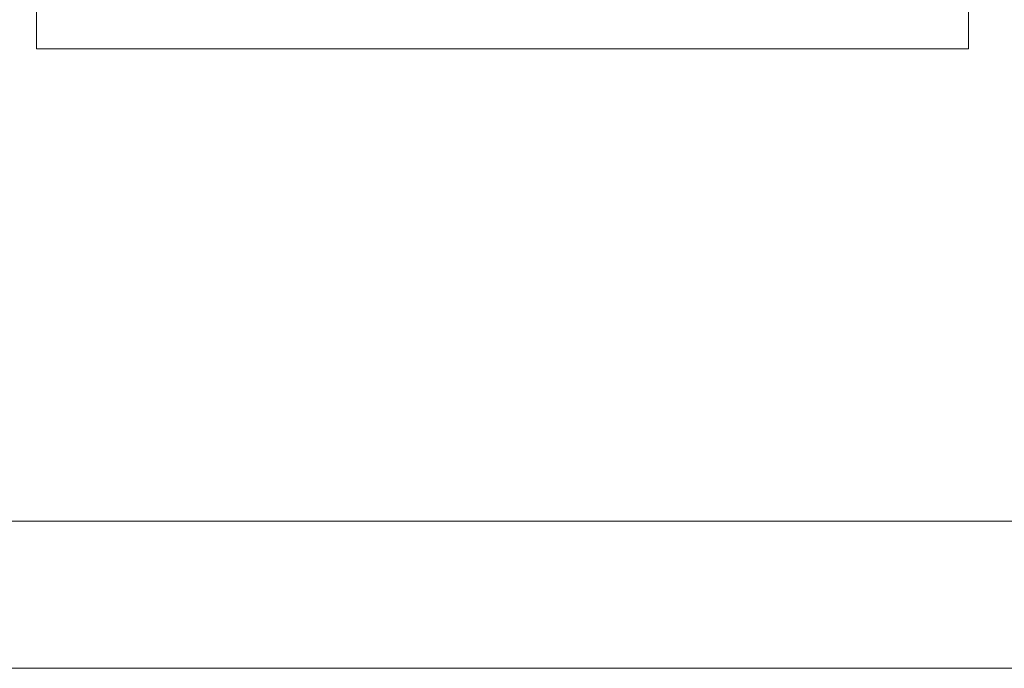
# Model space of a CAD drawing. Header units: millimetres. Extents: x -261 to 187, y -214 to 106.
# Tile 83 of 256: x -220.345 to -219.342, y -153.44 to -152.779. Entities that reach past the tile are written whole.
import ezdxf

# ---------------------------------------------------------------- set-up
doc = ezdxf.new("R2010")
doc.units = ezdxf.units.MM
doc.header["$LTSCALE"] = 0.005
doc.header["$MEASUREMENT"] = 0
doc.layers.add('IFC-Viga-Contorno', color=9, linetype='Continuous', lineweight=5)
doc.layers.add('M-EQPM', color=7, linetype='Continuous', lineweight=18)

msp = doc.modelspace()

# ---------------------------------------------------------------- linework, layer by layer
at = {"layer": 'IFC-Viga-Contorno', "lineweight": 5}
for p, q in [((-220.5567, -153.2895), (-218.9112, -153.2895)), ((-220.4951, -153.4395), (-218.9728, -153.4395))]:
    msp.add_line(p, q, dxfattribs=at)
at = {"layer": 'M-EQPM', "color": 8, "lineweight": 5}
for p, q in [((-220.328, -151.8587), (-220.328, -152.8087)), ((-220.328, -152.8087), (-220.328, -151.8587)), ((-219.378, -152.8087), (-219.378, -151.8587)), ((-219.378, -151.8587), (-219.378, -152.8087)), ((-220.328, -152.8087), (-219.378, -152.8087)), ((-219.378, -152.8087), (-220.328, -152.8087))]:
    msp.add_line(p, q, dxfattribs=at)

doc.saveas('drawing.dxf')
